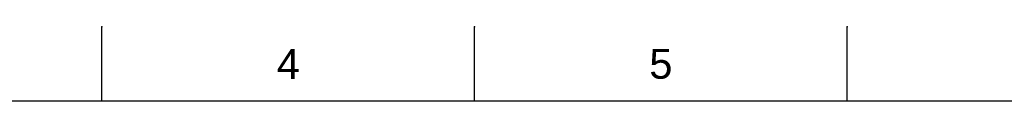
# Model space of a CAD drawing. Header units: millimetres. Extents: x 580 to 2065, y -13 to 1037.
# Tile 6 of 7: x 1106 to 1574, y 1001 to 1037. Entities that reach past the tile are written whole.
import ezdxf

# ---------------------------------------------------------------- set-up
doc = ezdxf.new("R2010")
doc.units = ezdxf.units.MM
doc.header["$LTSCALE"] = 0.1
doc.styles.get("Standard").update_dxf_attribs({"font": 'arial_0.ttf'})

msp = doc.modelspace()

# ---------------------------------------------------------------- linework, layer by layer
for p, q in [((1145.51, 1001.37), (1145.51, 1036.73)), ((1322.28, 1001.37), (1322.28, 1036.73)), ((1499.05, 1001.37), (1499.05, 1036.73)), ((2029.35, 1001.37), (615.21, 1001.37))]:
    msp.add_line(p, q)
for p in [(1145.51, 1036.73), (1322.28, 1036.73), (1499.05, 1036.73)]:
    msp.add_point(p)

# ---------------------------------------------------------------- texts
at = {"char_height": 14.14, "attachment_point": 5}
for s, insert in [('4', (1233.9, 1019.05)), ('5', (1410.66, 1019.05))]:
    msp.add_mtext_dynamic_manual_height_columns(s, width=50, gutter_width=12.5, heights=[0], dxfattribs=dict(at, insert=insert))

doc.saveas('drawing.dxf')
